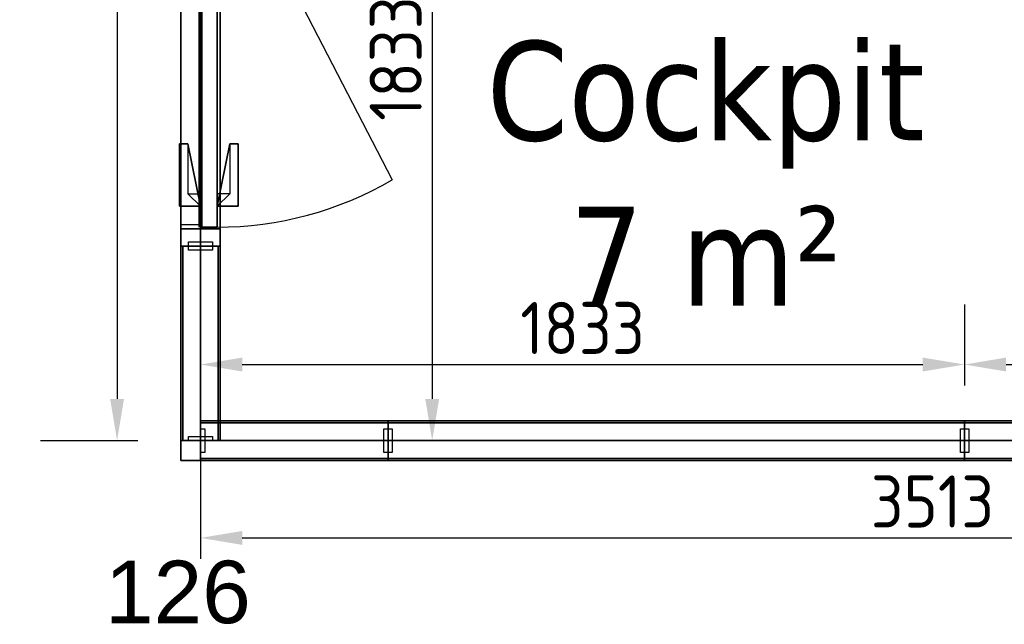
# Model space of a CAD drawing. Extents: x 2744 to 57639, y 3641 to 38820.
# Tile 154 of 179: x 49916 to 52278, y 26221 to 27672. Entities that reach past the tile are written whole.
import ezdxf
from ezdxf.enums import TextEntityAlignment as Align

# ---------------------------------------------------------------- set-up
doc = ezdxf.new("R2010")
doc.units = 0
doc.header["$LTSCALE"] = 50
doc.header["$PDSIZE"] = -5
doc.linetypes.add('HIDDEN2', pattern=[4.7625, 3.175, -1.5875])
doc.layers.get('0').update_dxf_attribs({"linetype": 'CONTINUOUS'})
doc.layers.get('DEFPOINTS').update_dxf_attribs({"linetype": 'CONTINUOUS'})
doc.layers.add('A-AREA-IDEN', color=8, linetype='CONTINUOUS', lineweight=18)
for name, color, linetype in [('AS-A38--_F----5', 2, 'CONTINUOUS'), ('AS-A38--_F---4-', 9, 'CONTINUOUS'), ('AS-I38-E_F----5_Deuren', 7, 'CONTINUOUS'), ('AS-I38-M_F----5_Deurmodulen', 7, 'CONTINUOUS'), ('AS-I38-M_F----5_Hoekaansluitingen', 7, 'CONTINUOUS'), ('AS-I38-M_F----5_Wandmodulen', 7, 'CONTINUOUS'), ('AS-L32--_F----5', 84, 'CONTINUOUS'), ('AS-L32--_F---4-', 84, 'CONTINUOUS'), ('AS-L32--_F-23--', 84, 'CONTINUOUS'), ('AS-L32--_F123--', 84, 'CONTINUOUS'), ('AS-L38--', 7, 'CONTINUOUS'), ('AS-L38--_F----5', 7, 'CONTINUOUS'), ('AS-L38--_F---4-', 7, 'CONTINUOUS'), ('AS-L38--_F-23--', 3, 'CONTINUOUS'), ('AS-L38--_F1----', 2, 'CONTINUOUS'), ('AS-L38--_F1-----', 2, 'CONTINUOUS'), ('AS-L38--_F123--', 7, 'CONTINUOUS'), ('AS-L38GL_F---4-', 2, 'CONTINUOUS'), ('AS-L38GL_F123--', 3, 'CONTINUOUS'), ('AS-M38--_F123--_Wandlengte', 1, 'CONTINUOUS'), ('AS-T38--_F----5', 7, 'CONTINUOUS'), ('IWTEKST', 2, 'CONTINUOUS')]:
    doc.layers.add(name, color=color, linetype=linetype)
doc.layers.add('AS-I38-1_F----5', color=2, linetype='CONTINUOUS', plot=False)
doc.layers.add('IWHULPLIJN', color=40, linetype='CONTINUOUS', plot=False)
doc.styles.get("Standard").update_dxf_attribs({"font": 'isocp.shx'})
doc.styles.add('Tahoma_1', font='TAHOMA.TTF', dxfattribs={"height": 238.040123})
doc.dimstyles.new('CWall_F2_Wandlengte', dxfattribs={"dimscale": 50, "dimtxt": 2.5, "dimasz": 2, "dimexe": 1, "dimexo": 1, "dimgap": 0.5, "dimtad": 1, "dimdec": 0, "dimdsep": 46, "dimtxsty": 'Standard', "dimcen": 2.5, "dimclrt": 2, "dimadec": 0, "dimazin": 0, "dimtfac": 1, "dimtdec": 0, "dimtix": 1, "dimtmove": 2, "dimatfit": 0, "dimfxl": 0, "dimtolj": 1, "dimtzin": 0, "dimarcsym": 0})
pattern_1 = [(60, (160, 2090), (-43300, 25000), [300, -50000]), (60, (230, 2164), (-43300, 25000), [100, -50000]), (60, (187, 2190), (-43300, 25000), [100, -50000]), (150, (320, 2170), (-25000, -43300), [200, -50000])]
pattern_2 = [(0, (233.25, 1360), (29.766, 59.531), [0, -59.531])]
pattern_3 = [(60, (160, 1230), (-43300, 25000), [300, -50000]), (60, (230, 1304), (-43300, 25000), [100, -50000]), (60, (187, 1330), (-43300, 25000), [100, -50000]), (150, (320, 1310), (-25000, -43300), [200, -50000])]
pattern_4 = [(60, (160, 370), (-43300, 25000), [300, -50000]), (60, (230, 444), (-43300, 25000), [100, -50000]), (60, (187, 470), (-43300, 25000), [100, -50000]), (150, (320, 450), (-25000, -43300), [200, -50000])]
pattern_5 = [(60, (747, 370), (-43300, 25000), [300, -50000]), (60, (820, 444), (-43300, 25000), [100, -50000]), (60, (775, 470), (-43300, 25000), [100, -50000]), (150, (910, 450), (-25000, -43300), [200, -50000])]
pattern_6 = [(60, (747, 1230), (-43300, 25000), [300, -50000]), (60, (820, 1304), (-43300, 25000), [100, -50000]), (60, (775, 1330), (-43300, 25000), [100, -50000]), (150, (910, 1310), (-25000, -43300), [200, -50000])]
pattern_7 = [(0, (822, 1360), (29.7656, 59.5312), [0, -59.5312])]
pattern_8 = [(60, (747, 2090), (-43300, 25000), [300, -50000]), (60, (820, 2164), (-43300, 25000), [100, -50000]), (60, (775, 2190), (-43300, 25000), [100, -50000]), (150, (910, 2170), (-25000, -43300), [200, -50000])]
pattern_9 = [(60, (150, 370), (-43300, 25000), [300, -50000]), (60, (220, 444), (-43300, 25000), [100, -50000]), (60, (180, 470), (-43300, 25000), [100, -50000]), (150, (310, 450), (-25000, -43300), [200, -50000])]
pattern_10 = [(60, (150, 1230), (-43300, 25000), [300, -50000]), (60, (220, 1304), (-43300, 25000), [100, -50000]), (60, (180, 1330), (-43300, 25000), [100, -50000]), (150, (310, 1310), (-25000, -43300), [200, -50000])]
pattern_11 = [(0, (225, 1360), (29.766, 59.531), [0, -59.531])]
pattern_12 = [(60, (150, 2090), (-43300, 25000), [300, -50000]), (60, (220, 2164), (-43300, 25000), [100, -50000]), (60, (180, 2190), (-43300, 25000), [100, -50000]), (150, (310, 2170), (-25000, -43300), [200, -50000])]
pattern_13 = [(60, (617, 370), (-43300, 25000), [300, -50000]), (60, (690, 444), (-43300, 25000), [100, -50000]), (60, (645, 470), (-43300, 25000), [100, -50000]), (150, (780, 450), (-25000, -43300), [200, -50000])]
pattern_14 = [(60, (617, 1230), (-43300, 25000), [300, -50000]), (60, (690, 1304), (-43300, 25000), [100, -50000]), (60, (645, 1330), (-43300, 25000), [100, -50000]), (150, (780, 1310), (-25000, -43300), [200, -50000])]
pattern_15 = [(0, (691.6, 1360), (29.7656, 59.5312), [0, -59.5312])]
pattern_16 = [(60, (617, 2090), (-43300, 25000), [300, -50000]), (60, (690, 2164), (-43300, 25000), [100, -50000]), (60, (645, 2190), (-43300, 25000), [100, -50000]), (150, (780, 2170), (-25000, -43300), [200, -50000])]

# ---------------------------------------------------------------- blocks, each defined once
blk = doc.blocks.new('Onderlegger 4e verdieping')
at = {"layer": 'A-AREA-IDEN', "insert": (51561.5, 27620.7), "char_height": 238.04, "width": 1263, "attachment_point": 2, "line_spacing_factor": 1.000232, "style": 'Tahoma_1'}
blk.add_mtext('Cockpit\\P7 m²', dxfattribs=at)
blk = doc.blocks.new('QHK-8---_CTA01')
at = {"layer": 'AS-L38--_F----5', "linetype": 'HIDDEN2'}
blk.add_line((0, 0), (0, 0, 2700), dxfattribs=at)
at = {"layer": 'AS-L38--_F---4-'}
blk.add_line((-47.5, 47.5), (-47.5, 47.5, 2700), dxfattribs=at)
for points, invisible_edges in [([(0, 47.5, 2700), (0, -47.5, 2700), (47.5, -47.5, 2700), (-47.5, 47.5, 2700)], 4), ([(47.5, -47.5, 2700), (-47.5, 47.5, 2700), (-47.5, 0, 2700), (47.5, 0, 2700)], 1), ([(47.5, 0), (47.5, 0, 60), (47.5, -47.5, 60), (47.5, -47.5)], 1), ([(47.5, 0, 2660), (47.5, 0, 2700), (47.5, -47.5, 2700), (47.5, -47.5, 2660)], 1), ([(47.5, -47.5), (47.5, -47.5, 60), (0, -47.5, 60), (0, -47.5)], 4), ([(47.5, -47.5, 2660), (47.5, -47.5, 2700), (0, -47.5, 2700), (0, -47.5, 2660)], 4)]:
    blk.add_3dface(points, dxfattribs=dict(at, invisible_edges=invisible_edges))
for points in [[(47.5, 0, 60), (47.5, 0, 2660), (47.5, -47.5, 2660), (47.5, -47.5, 60)], [(47.5, -47.5, 60), (47.5, -47.5, 2660), (0, -47.5, 2660), (0, -47.5, 60)]]:
    blk.add_3dface(points, dxfattribs=at)
at = {"layer": 'AS-L38--_F123--'}
blk.add_lwpolyline([(0, -47.5), (47.5, -47.5), (47.5, 0)], dxfattribs=at)
at = {"layer": 'DEFPOINTS'}
blk.add_point((0, 0, 2700), dxfattribs=at)
at = {"layer": 'AS-I38-M_F----5_Hoekaansluitingen', "extrusion": (1, -6.12303e-17, 0)}
blk.add_text('D126', height=125, rotation=90, dxfattribs=at).set_placement((0, 2750), align=Align.MIDDLE_LEFT)
at = {"layer": 'AS-I38-M_F----5_Hoekaansluitingen', "extrusion": (0, -1, 0)}
blk.add_text('D126', height=125, rotation=90, dxfattribs=at).set_placement((0, 2750), align=Align.MIDDLE_LEFT)
blk = doc.blocks.new('BvnAans-_CTA01')
at = {"layer": 'AS-L38--_F----5', "color": 0, "invisible_edges": 10}
blk.add_3dface([(0, 0), (1, 0), (1, 0, 1), (0, 0, 1)], dxfattribs=at)
at = {"layer": 'AS-L38--_F---4-', "invisible_edges": 10}
for points in [[(0, 0.5), (1, 0.5), (1, 0.5, 1), (0, 0.5, 1)], [(0, -0.5), (1, -0.5), (1, -0.5, 1), (0, -0.5, 1)]]:
    blk.add_3dface(points, dxfattribs=at)
at = {"layer": 'AS-L38--_F---4-'}
blk.add_3dface([(0, -0.5, 1), (0, 0.5, 1), (1, 0.5, 1), (1, -0.5, 1)], dxfattribs=at)
blk = doc.blocks.new('Q0WDSTL-_CTA01')
at = {"layer": 'AS-L38--_F-23--'}
for p, q in [((0, 0.3), (0, 0.5)), ((0, -0.3), (0, -0.5))]:
    blk.add_line(p, q, dxfattribs=at)
at = {"layer": 'AS-L38--_F-23--', "color": 1}
blk.add_lwpolyline([(0, 0.3), (1, 0.3), (1, -0.3), (0, -0.3)], dxfattribs=at)
at = {"layer": 'AS-L38--_F1-----'}
blk.add_lwpolyline([(0, 0.5), (0, -0.5)], dxfattribs=at)
blk = doc.blocks.new('3ADRDRP-_CTA01')
at = {"layer": 'AS-L38--_F----5', "color": 0}
blk.add_3dface([(0, 0), (1, 0), (1, 0, 1), (0, 0, 1)], dxfattribs=at)
at = {"layer": 'AS-L38--_F---4-'}
mesh = blk.add_polymesh((6, 3), dxfattribs=at)
for k, corner in enumerate([(1, -0.5, 1), (1, -0.5), (1, -0.5), (0, -0.5, 1), (0, -0.5), (0, -0.5), (0, 0.5, 1), (0, 0.5), (0, -0.5), (1, 0.5, 1), (1, 0.5), (1, -0.5), (1, 0.5, 1), (1, 0.5, 1), (1, -0.5, 1), (0, 0.5, 1), (0, 0.5, 1), (0, -0.5, 1)]):
    mesh.set_mesh_vertex(divmod(k, 3), corner)
blk = doc.blocks.new('Q0DRSTL-_CTA01')
at = {"layer": 'AS-L38--_F----5', "color": 0}
blk.add_3dface([(0, 0), (1, 0), (1, 0, 1), (0, 0, 1)], dxfattribs=at)
at = {"layer": 'AS-L38--_F-23--', "color": 0}
for p, q in [((0, 0.5), (0, 0.3)), ((1, 0.5), (1, 0)), ((1, 0), (1.25, 0)), ((0, -0.5), (0, -0.3))]:
    blk.add_line(p, q, dxfattribs=at)
for points in [[(1, 0.5), (0, 0.5)], [(0, -0.5), (1.25, -0.5), (1.25, 0)]]:
    blk.add_lwpolyline(points, dxfattribs=at)
at = {"layer": 'AS-L38--_F1----', "color": 0}
blk.add_lwpolyline([(0, -0.5), (1, -0.5), (1, 0.5), (0, 0.5)], close=True, dxfattribs=at)
at = {"layer": 'AS-L38--_F---4-'}
mesh = blk.add_polymesh((6, 3), dxfattribs=at)
for k, corner in enumerate([(1, -0.5, 1), (1, -0.5), (1, -0.5), (0, -0.5, 1), (0, -0.5), (0, -0.5), (0, 0.5, 1), (0, 0.5), (0, -0.5), (1, 0.5, 1), (1, 0.5), (1, -0.5), (1, 0.5, 1), (1, 0.5, 1), (1, -0.5, 1), (0, 0.5, 1), (0, 0.5, 1), (0, -0.5, 1)]):
    mesh.set_mesh_vertex(divmod(k, 3), corner)
blk = doc.blocks.new('ddch1---_CTA01')
at = {"layer": 'AS-L32--_F----5', "color": 1}
for p, q in [((0, 0.075), (1, 0.075, 0.5)), ((1, 0.075, 0.5), (0, 0.075, 1))]:
    blk.add_line(p, q, dxfattribs=at)
at = {"layer": 'AS-L32--_F----5', "color": 1, "linetype": 'HIDDEN2'}
for p, q in [((0, -0.075), (1, -0.075, 0.5)), ((1, -0.075, 0.5), (0, -0.075, 1))]:
    blk.add_line(p, q, dxfattribs=at)
at = {"layer": 'AS-L32--_F----5'}
blk.add_3dface([(0, 0), (0, 0, 1), (1, 0, 1), (1, 0)], dxfattribs=at)
at = {"layer": 'AS-L32--_F---4-'}
for points in [[(0, 1), (0, 1, 1), (1, 1, 1), (1, 1)], [(0, 1), (0, 0), (0, 0, 1), (0, 1, 1)], [(0, 0, 1), (0, 1, 1), (1, 1, 1), (1, 0, 1)], [(1, 1, 1), (1, 0, 1), (1, 0), (1, 1)], [(0, 0), (0, 0, 1), (1, 0, 1), (1, 0)]]:
    blk.add_3dface(points, dxfattribs=at)
at = {"layer": 'AS-L32--_F123--', "color": 1}
blk.add_line((0, 1), (0.8776, 11.4994), dxfattribs=at)
at = {"layer": 'AS-L32--_F123--'}
for p, q in [((1, 1), (0, 1)), ((0, 1), (0, 0)), ((1, 0), (1, 1)), ((0, 0), (1, 0))]:
    blk.add_line(p, q, dxfattribs=at)
at = {"layer": 'AS-L32--_F123--', "color": 1}
blk.add_ellipse((0, 1), major_axis=(0, 21.9), ratio=0.045662, start_param=-1.570796, end_param=-1.070796, dxfattribs=at)
at = {"layer": 'DEFPOINTS'}
blk.add_point((0, 0), dxfattribs=at)
blk.add_point((0, 0), dxfattribs=at)
blk = doc.blocks.new('KlnkRcht_CTA01')
at = {"layer": 'AS-L32--_F----5'}
blk.add_polyline3d([(-0.5, 0, -0.5), (0.5, 0, -0.5), (0.5, 0, 0.5), (-0.5, 0, 0.5)], close=True, dxfattribs=at)
at = {"layer": 'AS-L32--_F-23--'}
for p, q in [((0.3, -0.6, -0.5), (0.3, 0, -0.5)), ((0.5, 0, -0.5), (0.5, -1, -0.5)), ((-0.5, -1, -0.5), (-0.5, -0.6, -0.5)), ((-0.5, -0.6, -0.5), (0.3, -0.6, -0.5)), ((0.5, -1, -0.5), (-0.5, -1, -0.5))]:
    blk.add_line(p, q, dxfattribs=at)
at = {"layer": 'AS-L32--_F---4-'}
mesh = blk.add_polyface(dxfattribs=at)
corners = [(0.5, 0, -0.5), (0.5, -1, -0.5), (-0.5, -1, -0.5), (-0.5, -0.6, -0.5), (0.3, -0.6, -0.5), (0.3, 0, -0.5), (0.5, 0, 0.5), (0.5, -1, 0.5), (-0.5, -1, 0.5), (-0.5, -0.6, 0.5), (0.3, -0.6, 0.5), (0.3, 0, 0.5)]
mesh.append_faces([[corners[k] for k in face] for face in [(0, 1, 7, 6), (1, 2, 8, 7), (2, 3, 9, 8)]])
mesh.append_faces([[corners[k] for k in face] for face in [(6, 10, 11)]], dxfattribs={"vtx0": -1})
mesh.append_faces([[corners[k] for k in face] for face in [(6, 9, 10)]], dxfattribs={"vtx0": -1, "vtx2": -1})
mesh.append_faces([[corners[k] for k in face] for face in [(6, 7, 8, 9)]], dxfattribs={"vtx3": -1})
blk = doc.blocks.new('QDR-9---_CTA01')
at = {"layer": 'DEFPOINTS'}
blk.add_point((0, 0, 2700), dxfattribs=at)
at = {"layer": 'AS-L38--'}
for name, p, xscale, yscale, zscale in [('ddch1---_CTA01', (41.5, 0, 10), 926, 40, 2585), ('KlnkRcht_CTA01', (842.5, 40, 1050), 150, -50, 20), ('BvnAans-_CTA01', (0, 0, 2660), 1013, 95, 40), ('Q0WDSTL-_CTA01', (0, 0), 10, 95, 10), ('3ADRDRP-_CTA01', (0, 0, 2595), 1013, 95, 65), ('Q0DRSTL-_CTA01', (0, 0), 41.5, 95, 2595), ('Q0DRSTL-_CTA01', (1013, 0), -41.5, 95, 2595), ('KlnkRcht_CTA01', (842.5, 0, 1050), 150, 50, 20)]:
    blk.add_blockref(name, p, dxfattribs=dict(at, xscale=xscale, yscale=yscale, zscale=zscale))
at = {"layer": 'AS-L38--', "xscale": 10, "yscale": 95, "zscale": 10, "rotation": 180}
blk.add_blockref('Q0WDSTL-_CTA01', (1013, 0), dxfattribs=at)
at = {"layer": 'AS-I38-E_F----5_Deuren', "extrusion": (0, -1, 0)}
blk.add_text('926x2585', height=90, dxfattribs=at).set_placement((959, 175), align=Align.BOTTOM_RIGHT)
at = {"layer": 'AS-I38-M_F----5_Deurmodulen', "extrusion": (0, -1, 0)}
blk.add_text('DA', height=125, rotation=90, dxfattribs=at).set_placement((506.5, 2750), align=Align.MIDDLE_LEFT)
blk = doc.blocks.new('WandNr5o_CTA01')
at = {"layer": 'AS-T38--_F----5', "color": 0, "linetype": 'ByBlock'}
blk.add_circle((0, -18), 2.5, dxfattribs=at)
blk.add_attdef('WANDNR', text='', height=2.5, dxfattribs=at).set_placement((0, -18), align=Align.MIDDLE)
blk = doc.blocks.new('*D156')
at = {"layer": 'AS-M38--_F123--_Wandlengte', "color": 0, "lineweight": -2}
for p, q in [((50349.6, 26988.9), (50349.6, 26794.7)), ((52182.6, 26988.9), (52182.6, 26794.7)), ((50449.6, 26844.7), (52082.6, 26844.7))]:
    blk.add_line(p, q, dxfattribs=at)
at = {"layer": 'AS-M38--_F123--_Wandlengte', "color": 0}
for points in [[(50449.6, 26861.3), (50449.6, 26828), (50349.6, 26844.7)], [(52082.6, 26861.3), (52082.6, 26828), (52182.6, 26844.7)]]:
    blk.add_solid(points, dxfattribs=at)
at = {"layer": 'DEFPOINTS', "color": 0}
for p in [(50349.6, 27038.9), (52182.6, 27038.9), (52182.6, 26844.7)]:
    blk.add_point(p, dxfattribs=at)
at = {"layer": 'AS-M38--_F123--_Wandlengte', "color": 2, "insert": (51266.1, 26932.2), "char_height": 125, "attachment_point": 5}
blk.add_mtext('\\A1;1833', dxfattribs=at)
blk = doc.blocks.new('*D157')
at = {"layer": 'AS-M38--_F123--_Wandlengte', "color": 0, "lineweight": -2}
for p, q in [((54015.6, 38175.3), (54015.6, 26794.7)), ((52182.6, 26988.9), (52182.6, 26794.7)), ((52282.6, 26844.7), (53915.6, 26844.7))]:
    blk.add_line(p, q, dxfattribs=at)
at = {"layer": 'AS-M38--_F123--_Wandlengte', "color": 0}
for points in [[(52282.6, 26861.3), (52282.6, 26828), (52182.6, 26844.7)], [(53915.6, 26861.3), (53915.6, 26828), (54015.6, 26844.7)]]:
    blk.add_solid(points, dxfattribs=at)
at = {"layer": 'DEFPOINTS', "color": 0}
for p in [(54015.6, 38225.3), (52182.6, 27038.9), (54015.6, 26844.7)]:
    blk.add_point(p, dxfattribs=at)
at = {"layer": 'AS-M38--_F123--_Wandlengte', "color": 2, "insert": (53099.1, 26932.2), "char_height": 125, "attachment_point": 5}
blk.add_mtext('\\A1;1833', dxfattribs=at)
blk = doc.blocks.new('*D161')
at = {"layer": 'AS-M38--_F123--_Wandlengte', "color": 0, "lineweight": -2}
for p, q in [((55050.6, 28495.2), (50855.5, 28495.2)), ((50905.5, 28395.2), (50905.5, 26762.2)), ((55050.6, 26662.2), (50855.5, 26662.2))]:
    blk.add_line(p, q, dxfattribs=at)
at = {"layer": 'AS-M38--_F123--_Wandlengte', "color": 0}
for points in [[(50888.8, 28395.2), (50922.2, 28395.2), (50905.5, 28495.2)], [(50888.8, 26762.2), (50922.2, 26762.2), (50905.5, 26662.2)]]:
    blk.add_solid(points, dxfattribs=at)
at = {"layer": 'DEFPOINTS', "color": 0}
for p in [(55100.6, 28495.2), (50905.5, 26662.2), (55100.6, 26662.2)]:
    blk.add_point(p, dxfattribs=at)
at = {"layer": 'AS-M38--_F123--_Wandlengte', "color": 2, "insert": (50818, 27578.7), "char_height": 125, "attachment_point": 5, "rotation": 90}
blk.add_mtext('\\A1;1833', dxfattribs=at)
blk = doc.blocks.new('*D176')
at = {"layer": 'AS-M38--_F123--_Wandlengte', "color": 0, "lineweight": -2}
for p, q in [((49965.8, 30328.2), (50199.5, 30328.2)), ((50149.5, 30228.2), (50149.5, 26762.2)), ((49965.8, 26662.2), (50199.5, 26662.2))]:
    blk.add_line(p, q, dxfattribs=at)
at = {"layer": 'AS-M38--_F123--_Wandlengte', "color": 0}
for points in [[(50132.8, 30228.2), (50166.1, 30228.2), (50149.5, 30328.2)], [(50132.8, 26762.2), (50166.1, 26762.2), (50149.5, 26662.2)]]:
    blk.add_solid(points, dxfattribs=at)
at = {"layer": 'DEFPOINTS', "color": 0}
for p in [(49915.8, 30328.2), (49915.8, 26662.2), (50149.5, 26662.2)]:
    blk.add_point(p, dxfattribs=at)
at = {"layer": 'AS-M38--_F123--_Wandlengte', "color": 2, "insert": (50062, 28154.1), "char_height": 125, "attachment_point": 5, "rotation": 90}
blk.add_mtext('\\A1;3666', dxfattribs=at)
blk = doc.blocks.new('OndrAans_CTA01')
at = {"layer": 'AS-L38--_F----5', "color": 0, "invisible_edges": 10}
blk.add_3dface([(0, 0), (1, 0), (1, 0, 1), (0, 0, 1)], dxfattribs=at)
at = {"layer": 'AS-L38--_F---4-', "invisible_edges": 10}
for points in [[(0, 0.5), (1, 0.5), (1, 0.5, 1), (0, 0.5, 1)], [(0, -0.5), (1, -0.5), (1, -0.5, 1), (0, -0.5, 1)]]:
    blk.add_3dface(points, dxfattribs=at)
at = {"layer": 'AS-L38--_F123--', "color": 0}
blk.add_3dface([(0, -0.5), (1, -0.5), (1, 0.5), (0, 0.5)], dxfattribs=at)
blk = doc.blocks.new('QPGLAS--_CTA01')
at = {"layer": 'AS-L38--_F----5', "color": 0}
blk.add_3dface([(0, 0), (1, 0), (1, 0, 1), (0, 0, 1)], dxfattribs=at)
at = {"layer": 'AS-L38GL_F123--'}
blk.add_line((0, 0), (1, 0), dxfattribs=at)
at = {"layer": 'AS-L38GL_F---4-'}
mesh = blk.add_polymesh((6, 3), dxfattribs=at)
for k, corner in enumerate([(1, -0.45, 1), (1, -0.45), (1, -0.45), (0, -0.45, 1), (0, -0.45), (0, -0.45), (0, 0.45, 1), (0, 0.45), (0, -0.45), (1, 0.45, 1), (1, 0.45), (1, -0.45), (1, 0.45, 1), (1, 0.45, 1), (1, -0.45, 1), (0, 0.45, 1), (0, 0.45, 1), (0, -0.45, 1)]):
    mesh.set_mesh_vertex(divmod(k, 3), corner)
blk = doc.blocks.new('O4------_CTA01')
blk.add_blockref('QPGLAS--_CTA01', (0, 0))
blk = doc.blocks.new('QWND23--_CTA01')
at = {"layer": 'AS-A38--_F----5', "extrusion": (0, -1, 0)}
h = blk.add_hatch(dxfattribs=at)
h.set_pattern_fill('GLAS2', color=256, scale=50, angle=60, style=0, pattern_type=2)
h.set_pattern_definition(pattern_1)
h.paths.add_polyline_path([(0, 1780), (466.5, 1780), (466.5, 2660), (0, 2660)])
h = blk.add_hatch(dxfattribs=at)
h.set_pattern_fill('GLAS2', color=256, scale=50, angle=60, style=0, pattern_type=2)
h.set_pattern_definition(pattern_3)
h.paths.add_polyline_path([(0, 940), (466.5, 940), (466.5, 1780), (0, 1780)])
h = blk.add_hatch(dxfattribs=at)
h.set_pattern_fill('GLAS2', color=256, scale=50, angle=60, style=0, pattern_type=2)
h.set_pattern_definition(pattern_4)
h.paths.add_polyline_path([(0, 60), (466.5, 60), (466.5, 940), (0, 940)])
h = blk.add_hatch(dxfattribs=at)
h.set_pattern_fill('DOTS', color=256, scale=37.5, style=0)
h.set_pattern_definition(pattern_2)
h.paths.add_polyline_path([(10, 950), (456.5, 950), (456.5, 1770), (10, 1770)])
at = {"layer": 'AS-A38--_F---4-', "extrusion": (0, -1, 0)}
h = blk.add_hatch(dxfattribs=at)
h.set_pattern_fill('GLAS2', color=256, scale=50, angle=60, style=0, pattern_type=2)
h.set_pattern_definition(pattern_1)
h.paths.add_polyline_path([(0, 1780), (466.5, 1780), (466.5, 2660), (0, 2660)])
h = blk.add_hatch(dxfattribs=at)
h.set_pattern_fill('GLAS2', color=256, scale=50, angle=60, style=0, pattern_type=2)
h.set_pattern_definition(pattern_3)
h.paths.add_polyline_path([(0, 940), (466.5, 940), (466.5, 1780), (0, 1780)])
h = blk.add_hatch(dxfattribs=at)
h.set_pattern_fill('GLAS2', color=256, scale=50, angle=60, style=0, pattern_type=2)
h.set_pattern_definition(pattern_4)
h.paths.add_polyline_path([(0, 60), (466.5, 60), (466.5, 940), (0, 940)])
h = blk.add_hatch(dxfattribs=at)
h.set_pattern_fill('DOTS', color=256, scale=37.5, style=0)
h.set_pattern_definition(pattern_2)
h.paths.add_polyline_path([(10, 950), (456.5, 950), (456.5, 1770), (10, 1770)])
h = blk.add_hatch(dxfattribs=at)
h.set_pattern_fill('GLAS2', color=256, scale=50, angle=60, style=0, pattern_type=2)
h.set_pattern_definition(pattern_1)
h.paths.add_polyline_path([(0, 1780), (466.5, 1780), (466.5, 2660), (0, 2660)])
h = blk.add_hatch(dxfattribs=at)
h.set_pattern_fill('GLAS2', color=256, scale=50, angle=60, style=0, pattern_type=2)
h.set_pattern_definition(pattern_3)
h.paths.add_polyline_path([(0, 940), (466.5, 940), (466.5, 1780), (0, 1780)])
h = blk.add_hatch(dxfattribs=at)
h.set_pattern_fill('GLAS2', color=256, scale=50, angle=60, style=0, pattern_type=2)
h.set_pattern_definition(pattern_4)
h.paths.add_polyline_path([(0, 60), (466.5, 60), (466.5, 940), (0, 940)])
h = blk.add_hatch(dxfattribs=at)
h.set_pattern_fill('DOTS', color=256, scale=37.5, style=0)
h.set_pattern_definition(pattern_2)
h.paths.add_polyline_path([(10, 950), (456.5, 950), (456.5, 1770), (10, 1770)])
at = {"layer": 'DEFPOINTS'}
blk.add_point((0, 0, 2700), dxfattribs=at)
at = {"layer": 'AS-L38--', "yscale": 95}
for name, p, xscale, zscale in [('BvnAans-_CTA01', (0, 0, 2660), 466.5, 40), ('OndrAans_CTA01', (0, 0), 466.5, 60), ('Q0WDSTL-_CTA01', (0, 0), 10, 10), ('O4------_CTA01', (0, 0, 1780), 466.5, 880), ('O4------_CTA01', (0, 0, 940), 466.5, 840), ('O4------_CTA01', (0, 0, 60), 466.5, 880)]:
    blk.add_blockref(name, p, dxfattribs=dict(at, xscale=xscale, zscale=zscale))
at = {"layer": 'AS-L38--', "xscale": 10, "yscale": 95, "zscale": 10, "rotation": 180}
blk.add_blockref('Q0WDSTL-_CTA01', (466.5, 0), dxfattribs=at)
at = {"layer": 'AS-I38-1_F----5', "extrusion": (0, -1, 0)}
blk.add_text('98', height=90, dxfattribs=at).set_placement((40, 130))
at = {"layer": 'AS-I38-M_F----5_Wandmodulen', "extrusion": (0, -1, 0)}
blk.add_text('GH', height=125, rotation=90, dxfattribs=at).set_placement((233.2, 2750), align=Align.MIDDLE_LEFT)
blk = doc.blocks.new('QWND1---_CTA01')
at = {"layer": 'AS-A38--_F----5', "extrusion": (0, -1, 0)}
h = blk.add_hatch(dxfattribs=at)
h.set_pattern_fill('GLAS2', color=256, scale=50, angle=60, style=0, pattern_type=2)
h.set_pattern_definition(pattern_5)
h.paths.add_polyline_path([(0, 60), (1644, 60), (1644, 940), (0, 940)])
h = blk.add_hatch(dxfattribs=at)
h.set_pattern_fill('GLAS2', color=256, scale=50, angle=60, style=0, pattern_type=2)
h.set_pattern_definition(pattern_6)
h.paths.add_polyline_path([(0, 940), (1644, 940), (1644, 1780), (0, 1780)])
h = blk.add_hatch(dxfattribs=at)
h.set_pattern_fill('GLAS2', color=256, scale=50, angle=60, style=0, pattern_type=2)
h.set_pattern_definition(pattern_8)
h.paths.add_polyline_path([(0, 1780), (1644, 1780), (1644, 2660), (0, 2660)])
h = blk.add_hatch(dxfattribs=at)
h.set_pattern_fill('DOTS', color=256, scale=37.5, style=0)
h.set_pattern_definition(pattern_7)
h.paths.add_polyline_path([(10, 950), (1634, 950), (1634, 1770), (10, 1770)])
at = {"layer": 'AS-A38--_F---4-', "extrusion": (0, -1, 0)}
h = blk.add_hatch(dxfattribs=at)
h.set_pattern_fill('GLAS2', color=256, scale=50, angle=60, style=0, pattern_type=2)
h.set_pattern_definition(pattern_5)
h.paths.add_polyline_path([(0, 60), (1644, 60), (1644, 940), (0, 940)])
h = blk.add_hatch(dxfattribs=at)
h.set_pattern_fill('GLAS2', color=256, scale=50, angle=60, style=0, pattern_type=2)
h.set_pattern_definition(pattern_6)
h.paths.add_polyline_path([(0, 940), (1644, 940), (1644, 1780), (0, 1780)])
h = blk.add_hatch(dxfattribs=at)
h.set_pattern_fill('GLAS2', color=256, scale=50, angle=60, style=0, pattern_type=2)
h.set_pattern_definition(pattern_8)
h.paths.add_polyline_path([(0, 1780), (1644, 1780), (1644, 2660), (0, 2660)])
h = blk.add_hatch(dxfattribs=at)
h.set_pattern_fill('DOTS', color=256, scale=37.5, style=0)
h.set_pattern_definition(pattern_7)
h.paths.add_polyline_path([(10, 950), (1634, 950), (1634, 1770), (10, 1770)])
h = blk.add_hatch(dxfattribs=at)
h.set_pattern_fill('GLAS2', color=256, scale=50, angle=60, style=0, pattern_type=2)
h.set_pattern_definition(pattern_5)
h.paths.add_polyline_path([(0, 60), (1644, 60), (1644, 940), (0, 940)])
h = blk.add_hatch(dxfattribs=at)
h.set_pattern_fill('GLAS2', color=256, scale=50, angle=60, style=0, pattern_type=2)
h.set_pattern_definition(pattern_6)
h.paths.add_polyline_path([(0, 940), (1644, 940), (1644, 1780), (0, 1780)])
h = blk.add_hatch(dxfattribs=at)
h.set_pattern_fill('GLAS2', color=256, scale=50, angle=60, style=0, pattern_type=2)
h.set_pattern_definition(pattern_8)
h.paths.add_polyline_path([(0, 1780), (1644, 1780), (1644, 2660), (0, 2660)])
h = blk.add_hatch(dxfattribs=at)
h.set_pattern_fill('DOTS', color=256, scale=37.5, style=0)
h.set_pattern_definition(pattern_7)
h.paths.add_polyline_path([(10, 950), (1634, 950), (1634, 1770), (10, 1770)])
at = {"layer": 'DEFPOINTS'}
blk.add_point((0, 0, 2700), dxfattribs=at)
at = {"layer": 'AS-L38--', "yscale": 95}
for name, p, xscale, zscale in [('BvnAans-_CTA01', (0, 0, 2660), 1644, 40), ('OndrAans_CTA01', (0, 0), 1644, 60), ('Q0WDSTL-_CTA01', (0, 0), 10, 10), ('O4------_CTA01', (0, 0, 1780), 1644, 880), ('O4------_CTA01', (0, 0, 940), 1644, 840), ('O4------_CTA01', (0, 0, 60), 1644, 880)]:
    blk.add_blockref(name, p, dxfattribs=dict(at, xscale=xscale, zscale=zscale))
at = {"layer": 'AS-L38--', "xscale": 10, "yscale": 95, "zscale": 10, "rotation": 180}
blk.add_blockref('Q0WDSTL-_CTA01', (1644, 0), dxfattribs=at)
at = {"layer": 'AS-I38-1_F----5', "extrusion": (0, -1, 0)}
blk.add_text('98', height=90, dxfattribs=at).set_placement((40, 130))
at = {"layer": 'AS-I38-M_F----5_Wandmodulen', "extrusion": (0, -1, 0)}
blk.add_text('GH', height=125, rotation=90, dxfattribs=at).set_placement((822, 2750), align=Align.MIDDLE_LEFT)
blk = doc.blocks.new('QWND4---_CTA01')
at = {"layer": 'AS-A38--_F----5', "extrusion": (0, -1, 0)}
h = blk.add_hatch(dxfattribs=at)
h.set_pattern_fill('GLAS2', color=256, scale=50, angle=60, style=0, pattern_type=2)
h.set_pattern_definition(pattern_9)
h.paths.add_polyline_path([(0, 60), (450, 60), (450, 940), (0, 940)])
h = blk.add_hatch(dxfattribs=at)
h.set_pattern_fill('GLAS2', color=256, scale=50, angle=60, style=0, pattern_type=2)
h.set_pattern_definition(pattern_10)
h.paths.add_polyline_path([(0, 940), (450, 940), (450, 1780), (0, 1780)])
h = blk.add_hatch(dxfattribs=at)
h.set_pattern_fill('GLAS2', color=256, scale=50, angle=60, style=0, pattern_type=2)
h.set_pattern_definition(pattern_12)
h.paths.add_polyline_path([(0, 1780), (450, 1780), (450, 2660), (0, 2660)])
h = blk.add_hatch(dxfattribs=at)
h.set_pattern_fill('DOTS', color=256, scale=37.5, style=0)
h.set_pattern_definition(pattern_11)
h.paths.add_polyline_path([(10, 950), (440, 950), (440, 1770), (10, 1770)])
at = {"layer": 'AS-A38--_F---4-', "extrusion": (0, -1, 0)}
h = blk.add_hatch(dxfattribs=at)
h.set_pattern_fill('GLAS2', color=256, scale=50, angle=60, style=0, pattern_type=2)
h.set_pattern_definition(pattern_12)
h.paths.add_polyline_path([(0, 1780), (450, 1780), (450, 2660), (0, 2660)])
h = blk.add_hatch(dxfattribs=at)
h.set_pattern_fill('GLAS2', color=256, scale=50, angle=60, style=0, pattern_type=2)
h.set_pattern_definition(pattern_10)
h.paths.add_polyline_path([(0, 940), (450, 940), (450, 1780), (0, 1780)])
h = blk.add_hatch(dxfattribs=at)
h.set_pattern_fill('GLAS2', color=256, scale=50, angle=60, style=0, pattern_type=2)
h.set_pattern_definition(pattern_9)
h.paths.add_polyline_path([(0, 60), (450, 60), (450, 940), (0, 940)])
h = blk.add_hatch(dxfattribs=at)
h.set_pattern_fill('DOTS', color=256, scale=37.5, style=0)
h.set_pattern_definition(pattern_11)
h.paths.add_polyline_path([(10, 950), (440, 950), (440, 1770), (10, 1770)])
h = blk.add_hatch(dxfattribs=at)
h.set_pattern_fill('GLAS2', color=256, scale=50, angle=60, style=0, pattern_type=2)
h.set_pattern_definition(pattern_12)
h.paths.add_polyline_path([(0, 1780), (450, 1780), (450, 2660), (0, 2660)])
h = blk.add_hatch(dxfattribs=at)
h.set_pattern_fill('GLAS2', color=256, scale=50, angle=60, style=0, pattern_type=2)
h.set_pattern_definition(pattern_10)
h.paths.add_polyline_path([(0, 940), (450, 940), (450, 1780), (0, 1780)])
h = blk.add_hatch(dxfattribs=at)
h.set_pattern_fill('GLAS2', color=256, scale=50, angle=60, style=0, pattern_type=2)
h.set_pattern_definition(pattern_9)
h.paths.add_polyline_path([(0, 60), (450, 60), (450, 940), (0, 940)])
h = blk.add_hatch(dxfattribs=at)
h.set_pattern_fill('DOTS', color=256, scale=37.5, style=0)
h.set_pattern_definition(pattern_11)
h.paths.add_polyline_path([(10, 950), (440, 950), (440, 1770), (10, 1770)])
at = {"layer": 'DEFPOINTS'}
blk.add_point((0, 0, 2700), dxfattribs=at)
at = {"layer": 'AS-L38--', "yscale": 95}
for name, p, xscale, zscale in [('BvnAans-_CTA01', (0, 0, 2660), 450, 40), ('OndrAans_CTA01', (0, 0), 450, 60), ('Q0WDSTL-_CTA01', (0, 0), 10, 10), ('O4------_CTA01', (0, 0, 1780), 450, 880), ('O4------_CTA01', (0, 0, 940), 450, 840), ('O4------_CTA01', (0, 0, 60), 450, 880)]:
    blk.add_blockref(name, p, dxfattribs=dict(at, xscale=xscale, zscale=zscale))
at = {"layer": 'AS-L38--', "xscale": 10, "yscale": 95, "zscale": 10, "rotation": 180}
blk.add_blockref('Q0WDSTL-_CTA01', (450, 0), dxfattribs=at)
at = {"layer": 'AS-I38-1_F----5', "extrusion": (0, -1, 0)}
blk.add_text('1', height=90, dxfattribs=at).set_placement((40, 130))
at = {"layer": 'AS-I38-M_F----5_Wandmodulen', "extrusion": (0, -1, 0)}
blk.add_text('GH', height=125, rotation=90, dxfattribs=at).set_placement((225, 2750), align=Align.MIDDLE_LEFT)
blk = doc.blocks.new('QWND48--_CTA01')
at = {"layer": 'AS-A38--_F----5', "extrusion": (0, -1, 0)}
h = blk.add_hatch(dxfattribs=at)
h.set_pattern_fill('GLAS2', color=256, scale=50, angle=60, style=0, pattern_type=2)
h.set_pattern_definition(pattern_13)
h.paths.add_polyline_path([(0, 60), (1383.2, 60), (1383.2, 940), (0, 940)])
h = blk.add_hatch(dxfattribs=at)
h.set_pattern_fill('GLAS2', color=256, scale=50, angle=60, style=0, pattern_type=2)
h.set_pattern_definition(pattern_14)
h.paths.add_polyline_path([(0, 940), (1383.2, 940), (1383.2, 1780), (0, 1780)])
h = blk.add_hatch(dxfattribs=at)
h.set_pattern_fill('GLAS2', color=256, scale=50, angle=60, style=0, pattern_type=2)
h.set_pattern_definition(pattern_16)
h.paths.add_polyline_path([(0, 1780), (1383.2, 1780), (1383.2, 2660), (0, 2660)])
h = blk.add_hatch(dxfattribs=at)
h.set_pattern_fill('DOTS', color=256, scale=37.5, style=0)
h.set_pattern_definition(pattern_15)
h.paths.add_polyline_path([(10, 950), (1373.2, 950), (1373.2, 1770), (10, 1770)])
at = {"layer": 'AS-A38--_F---4-', "extrusion": (0, -1, 0)}
h = blk.add_hatch(dxfattribs=at)
h.set_pattern_fill('GLAS2', color=256, scale=50, angle=60, style=0, pattern_type=2)
h.set_pattern_definition(pattern_13)
h.paths.add_polyline_path([(0, 60), (1383.2, 60), (1383.2, 940), (0, 940)])
h = blk.add_hatch(dxfattribs=at)
h.set_pattern_fill('GLAS2', color=256, scale=50, angle=60, style=0, pattern_type=2)
h.set_pattern_definition(pattern_14)
h.paths.add_polyline_path([(0, 940), (1383.2, 940), (1383.2, 1780), (0, 1780)])
h = blk.add_hatch(dxfattribs=at)
h.set_pattern_fill('GLAS2', color=256, scale=50, angle=60, style=0, pattern_type=2)
h.set_pattern_definition(pattern_16)
h.paths.add_polyline_path([(0, 1780), (1383.2, 1780), (1383.2, 2660), (0, 2660)])
h = blk.add_hatch(dxfattribs=at)
h.set_pattern_fill('DOTS', color=256, scale=37.5, style=0)
h.set_pattern_definition(pattern_15)
h.paths.add_polyline_path([(10, 950), (1373.2, 950), (1373.2, 1770), (10, 1770)])
h = blk.add_hatch(dxfattribs=at)
h.set_pattern_fill('GLAS2', color=256, scale=50, angle=60, style=0, pattern_type=2)
h.set_pattern_definition(pattern_13)
h.paths.add_polyline_path([(0, 60), (1383.2, 60), (1383.2, 940), (0, 940)])
h = blk.add_hatch(dxfattribs=at)
h.set_pattern_fill('GLAS2', color=256, scale=50, angle=60, style=0, pattern_type=2)
h.set_pattern_definition(pattern_14)
h.paths.add_polyline_path([(0, 940), (1383.2, 940), (1383.2, 1780), (0, 1780)])
h = blk.add_hatch(dxfattribs=at)
h.set_pattern_fill('GLAS2', color=256, scale=50, angle=60, style=0, pattern_type=2)
h.set_pattern_definition(pattern_16)
h.paths.add_polyline_path([(0, 1780), (1383.2, 1780), (1383.2, 2660), (0, 2660)])
h = blk.add_hatch(dxfattribs=at)
h.set_pattern_fill('DOTS', color=256, scale=37.5, style=0)
h.set_pattern_definition(pattern_15)
h.paths.add_polyline_path([(10, 950), (1373.2, 950), (1373.2, 1770), (10, 1770)])
at = {"layer": 'DEFPOINTS'}
blk.add_point((0, 0, 2700), dxfattribs=at)
at = {"layer": 'AS-L38--', "yscale": 95}
for name, p, xscale, zscale in [('BvnAans-_CTA01', (0, 0, 2660), 1383.199999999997, 40), ('OndrAans_CTA01', (0, 0), 1383.199999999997, 60), ('Q0WDSTL-_CTA01', (0, 0), 10, 10), ('O4------_CTA01', (0, 0, 1780), 1383.199999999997, 880), ('O4------_CTA01', (0, 0, 940), 1383.199999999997, 840), ('O4------_CTA01', (0, 0, 60), 1383.199999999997, 880)]:
    blk.add_blockref(name, p, dxfattribs=dict(at, xscale=xscale, zscale=zscale))
at = {"layer": 'AS-L38--', "xscale": 10, "yscale": 95, "zscale": 10, "rotation": 180}
blk.add_blockref('Q0WDSTL-_CTA01', (1383.2, 0), dxfattribs=at)
at = {"layer": 'AS-I38-1_F----5', "extrusion": (0, -1, 0)}
blk.add_text('2', height=90, dxfattribs=at).set_placement((40, 130))
at = {"layer": 'AS-I38-M_F----5_Wandmodulen', "extrusion": (0, -1, 0)}
blk.add_text('GH', height=125, rotation=90, dxfattribs=at).set_placement((691.6, 2750), align=Align.MIDDLE_LEFT)
blk = doc.blocks.new('*D380')
at = {"layer": 'AS-M38--_F123--_Wandlengte', "color": 0, "lineweight": -2}
for p, q in [((50349.6, 26612.2), (50349.6, 26378.7)), ((53862.1, 26612.2), (53862.1, 26378.6)), ((50449.6, 26428.7), (53762.1, 26428.6))]:
    blk.add_line(p, q, dxfattribs=at)
at = {"layer": 'AS-M38--_F123--_Wandlengte', "color": 0}
for points in [[(50449.6, 26445.3), (50449.6, 26412), (50349.6, 26428.7)], [(53762.1, 26445.3), (53762.1, 26412), (53862.1, 26428.6)]]:
    blk.add_solid(points, dxfattribs=at)
at = {"layer": 'DEFPOINTS', "color": 0}
for p in [(50349.6, 26662.2), (53862.1, 26662.2), (53862.1, 26428.6)]:
    blk.add_point(p, dxfattribs=at)
at = {"layer": 'AS-M38--_F123--_Wandlengte', "color": 2, "insert": (52105.8, 26516.1), "char_height": 125, "attachment_point": 5, "rotation": 359.9996}
blk.add_mtext('\\A1;3513', dxfattribs=at)

msp = doc.modelspace()

# ---------------------------------------------------------------- linework, layer by layer
at = {"layer": 'IWHULPLIJN', "color": 3}
msp.add_line((54015.6, 26662.2), (50349.6, 26662.2), dxfattribs=at)

# ---------------------------------------------------------------- block references
msp.add_blockref('Onderlegger 4e verdieping', (0, 0))
at = {"layer": 'AS-L38--', "rotation": 270}
for name, p in [('QDR-9---_CTA01', (50349.6, 28141.73)), ('QWND23--_CTA01', (50349.6, 27128.73)), ('QHK-8---_CTA01', (50349.6, 26662.23))]:
    msp.add_blockref(name, p, dxfattribs=at)
at = {"layer": 'AS-L38--'}
for name, p in [('QWND4---_CTA01', (50349.6, 26662.2)), ('QWND48--_CTA01', (50799.6, 26662.2)), ('QWND1---_CTA01', (52182.8, 26662.2))]:
    msp.add_blockref(name, p, dxfattribs=at)
at = {"layer": 'AS-L38--', "extrusion": (0, -1, 0)}
ref = msp.add_blockref('WandNr5o_CTA01', (51491.1, -100, -26662.2), dxfattribs=dict(at, xscale=50, yscale=50, zscale=50))
ref.add_attrib('WANDNR', '12', dxfattribs={"layer": 'AS-T38--_F----5', "color": 0, "linetype": 'ByBlock', "extrusion": (0, -1, 0), "height": 125}).set_placement((51491.1, -1000, -26662.2), align=Align.MIDDLE)

# ---------------------------------------------------------------- texts
at = {"layer": 'IWTEKST', "insert": (50120.67, 26374.02), "char_height": 150, "width": 3405, "attachment_point": 1}
msp.add_mtext('{\\fArial|b0|i0|c0|p34;126}', dxfattribs=at)

# ---------------------------------------------------------------- dimensions: what is measured, and where the dimension line sits
at = {"layer": 'AS-M38--_F123--_Wandlengte'}
for base, p1, p2, picture, middle in [((54015.6, 26844.68), (52182.6, 27038.89), (54015.6, 38225.26), '*D157', (53099.1, 26932.18)), ((52182.6, 26844.68), (50349.6, 27038.89), (52182.6, 27038.89), '*D156', (51266.1, 26932.18))]:
    dim = msp.add_linear_dim(base=base, p1=p1, p2=p2, dimstyle='CWall_F2_Wandlengte', dxfattribs=at)
    dim.commit()
    dim.dimension.update_dxf_attribs({"geometry": picture, "text_midpoint": middle})
dim = msp.add_linear_dim(base=(50149.46, 26662.23), p1=(49915.78, 30328.23), p2=(49915.78, 26662.23), angle=270, dimstyle='CWall_F2_Wandlengte', dxfattribs=at)
dim.commit()
dim.dimension.update_dxf_attribs({"geometry": '*D176', "text_midpoint": (50061.96, 28154.08), "dimtype": 161})
dim = msp.add_linear_dim(base=(50905.51, 26662.2), p1=(55100.57, 28495.23), p2=(55100.57, 26662.2), angle=90, dimstyle='CWall_F2_Wandlengte', dxfattribs=at)
dim.commit()
dim.dimension.update_dxf_attribs({"geometry": '*D161', "text_midpoint": (50818.01, 27578.72)})
dim = msp.add_aligned_dim(p1=(50349.59738135, 26662.22941078), p2=(53862.09738135, 26662.20262505), distance=-233.57471969, dimstyle='CWall_F2_Wandlengte', dxfattribs=at)
dim.commit()
dim.dimension.update_dxf_attribs({"geometry": '*D380', "text_midpoint": (52105.84626741, 26516.14129823)})

doc.saveas('drawing.dxf')
